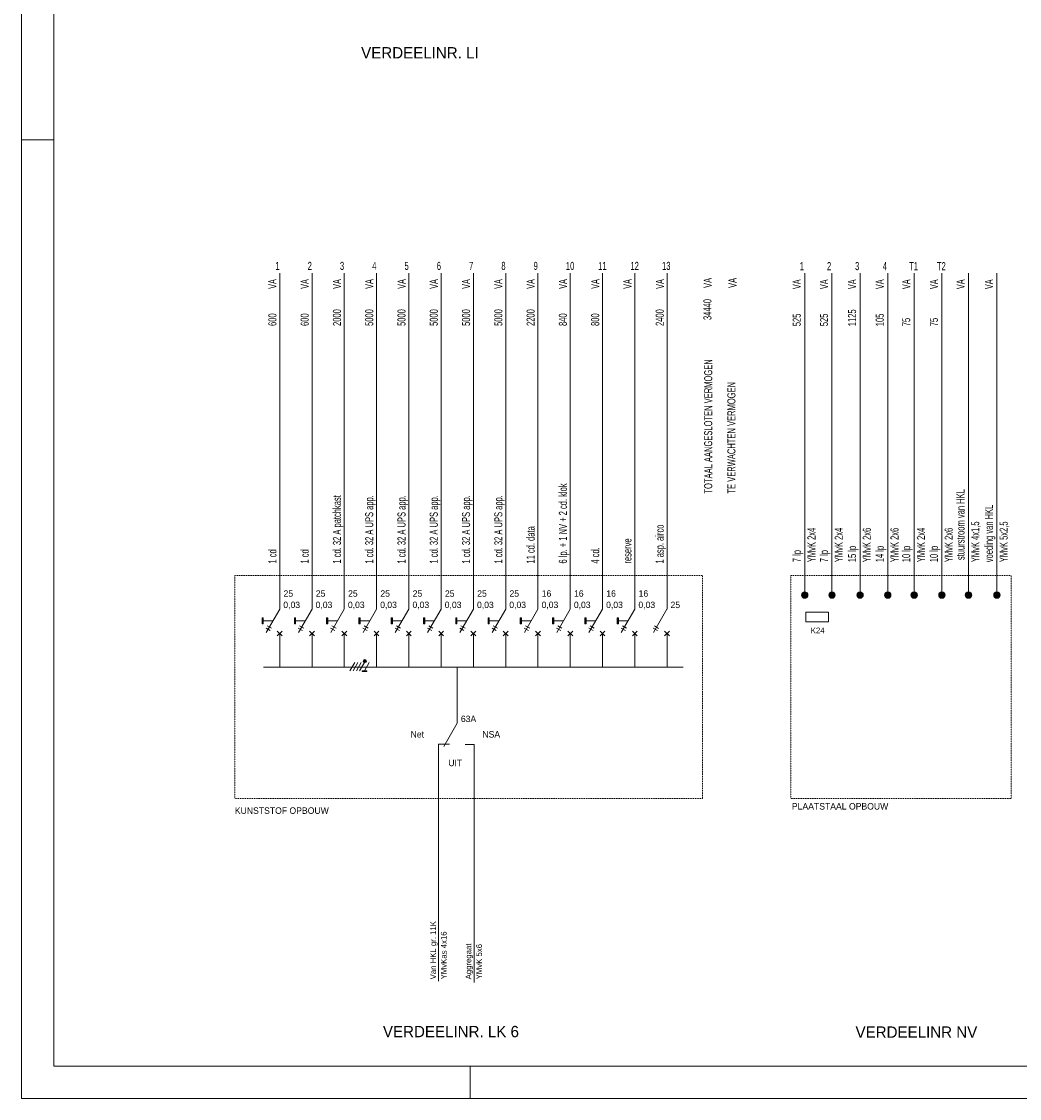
# Model space of a CAD drawing. Header units: millimetres. Extents: x -139194 to 127490, y -31463 to 78742.
# Tile 1 of 19: x -139194 to -108279, y -5358 to 28011. Entities that reach past the tile are written whole.
import ezdxf
from ezdxf.enums import TextEntityAlignment as Align

# ---------------------------------------------------------------- set-up
doc = ezdxf.new("R2010")
doc.units = ezdxf.units.MM
doc.linetypes.add('DGN2', pattern=[0.9512, 0.4756, -0.4756])
doc.layers.get('0').update_dxf_attribs({"linetype": 'CONTINUOUS'})
doc.layers.add('1', color=7, linetype='CONTINUOUS')
doc.layers.add('52', color=7, linetype='CONTINUOUS')
doc.styles.add('dgn001', font='dgn001.shx')
doc.styles.add('dgn003', font='dgn003.shx')

# ---------------------------------------------------------------- blocks, each defined once
blk = doc.blocks.new('EAE01')
at = {"layer": '52', "true_color": 0xffff21}
h = blk.add_hatch(color=2, dxfattribs=at)
edge = h.paths.add_edge_path()
edge.add_arc((0, 0), 0.1, 0, 360)
at = {"layer": '52', "color": 2, "linetype": 'Continuous', "lineweight": 0, "true_color": 0xffff21}
blk.add_circle((0, 0), 0.1, dxfattribs=at)
blk = doc.blocks.new('EAE02')
at = {"layer": '52', "true_color": 0xffff21}
h = blk.add_hatch(color=2, dxfattribs=at)
edge = h.paths.add_edge_path()
edge.add_arc((0, 0), 0.1, 0, 360)
at = {"layer": '52', "color": 2, "linetype": 'Continuous', "lineweight": 0, "true_color": 0xffff21}
blk.add_circle((0, 0), 0.1, dxfattribs=at)
blk = doc.blocks.new('EAE03')
at = {"layer": '52', "true_color": 0xffff21}
h = blk.add_hatch(color=2, dxfattribs=at)
edge = h.paths.add_edge_path()
edge.add_arc((0, 0), 0.1, 0, 360)
at = {"layer": '52', "color": 2, "linetype": 'Continuous', "lineweight": 0, "true_color": 0xffff21}
blk.add_circle((0, 0), 0.1, dxfattribs=at)
blk = doc.blocks.new('EAE04')
at = {"layer": '52', "true_color": 0xffff21}
h = blk.add_hatch(color=2, dxfattribs=at)
edge = h.paths.add_edge_path()
edge.add_arc((0, 0), 0.1, 0, 360)
at = {"layer": '52', "color": 2, "linetype": 'Continuous', "lineweight": 0, "true_color": 0xffff21}
blk.add_circle((0, 0), 0.1, dxfattribs=at)
blk = doc.blocks.new('EAE05')
at = {"layer": '52', "true_color": 0xffff21}
h = blk.add_hatch(color=2, dxfattribs=at)
edge = h.paths.add_edge_path()
edge.add_arc((0, 0), 0.1, 0, 360)
at = {"layer": '52', "color": 2, "linetype": 'Continuous', "lineweight": 0, "true_color": 0xffff21}
blk.add_circle((0, 0), 0.1, dxfattribs=at)
blk = doc.blocks.new('EAE06')
at = {"layer": '52', "true_color": 0xffff21}
h = blk.add_hatch(color=2, dxfattribs=at)
edge = h.paths.add_edge_path()
edge.add_arc((0, 0), 0.1, 0, 360)
at = {"layer": '52', "color": 2, "linetype": 'Continuous', "lineweight": 0, "true_color": 0xffff21}
blk.add_circle((0, 0), 0.1, dxfattribs=at)
blk = doc.blocks.new('EAE07')
at = {"layer": '52', "true_color": 0xffff21}
h = blk.add_hatch(color=2, dxfattribs=at)
edge = h.paths.add_edge_path()
edge.add_arc((0, 0), 0.1, 0, 360)
at = {"layer": '52', "color": 2, "linetype": 'Continuous', "lineweight": 0, "true_color": 0xffff21}
blk.add_circle((0, 0), 0.1, dxfattribs=at)
blk = doc.blocks.new('EAE08')
at = {"layer": '52', "true_color": 0xffff21}
h = blk.add_hatch(color=2, dxfattribs=at)
edge = h.paths.add_edge_path()
edge.add_arc((0, 0), 0.1, 0, 360)
at = {"layer": '52', "color": 2, "linetype": 'Continuous', "lineweight": 0, "true_color": 0xffff21}
blk.add_circle((0, 0), 0.1, dxfattribs=at)
blk = doc.blocks.new('EAD018')
at = {"layer": '52', "color": 2, "linetype": 'Continuous', "lineweight": 0, "true_color": 0xffff15}
for p, q in [((-0.35, 0.3), (0.35, 0.3)), ((-0.35, 0), (-0.35, 0.3)), ((0.35, 0), (-0.35, 0)), ((0.35, 0.3), (0.35, 0))]:
    blk.add_line(p, q, dxfattribs=at)
blk = doc.blocks.new('A0')
at = {"layer": '1', "color": 7, "linetype": 'Continuous', "lineweight": 0}
for p, q in [((0, 84.1), (0, 0)), ((0, 0), (9.172, 0)), ((9.172, 0), (118.9, 0))]:
    blk.add_line(p, q, dxfattribs=at)
at = {"layer": '1', "color": 1, "linetype": 'Continuous', "lineweight": 0}
for p, q in [((0, 29.7), (1, 29.7)), ((13.9, 0), (13.9, 1))]:
    blk.add_line(p, q, dxfattribs=at)
at = {"layer": '1', "color": 3, "linetype": 'Continuous', "lineweight": 0, "flags": 128}
for points in [[(9.172, 83.1), (1, 83.1), (1, 1)], [(9.172, 1), (117.9, 1), (117.9, 83.1), (9.172, 83.1)], [(1, 1), (9.172, 1)]]:
    blk.add_lwpolyline(points, dxfattribs=at)
blk = doc.blocks.new('EQ5')
at = {"layer": '52'}
blk.add_hatch(color=2, dxfattribs=at).paths.add_polyline_path([(-0.047, 1.342), (-0.01, 1.342), (-0.01, 1.53), (-0.047, 1.53)])
at = {"layer": '52', "color": 2, "linetype": 'Continuous', "lineweight": 0}
for p, q in [((0.5, 1.799), (0.5, 12.212)), ((0.5, 1.047), (0.5, 0))]:
    blk.add_line(p, q, dxfattribs=at)
at = {"layer": '52', "color": 2, "linetype": 'Continuous', "lineweight": 0, "true_color": 0xffff15}
blk.add_line((0.08, 1.073), (0.5, 1.799), dxfattribs=at)
at = {"layer": '52', "color": 7, "linetype": 'Continuous', "lineweight": 0}
for p, q in [((0.29, 1.436), (-0.01, 1.436)), ((0.207, 1.14), (0.076, 1.216)), ((0.114, 1.281), (0.244, 1.206)), ((0.575, 0.972), (0.425, 1.122)), ((0.575, 1.122), (0.425, 0.972))]:
    blk.add_line(p, q, dxfattribs=at)
at = {"layer": '52', "color": 2, "linetype": 'Continuous', "lineweight": 0, "flags": 128}
blk.add_lwpolyline([(-0.047, 1.342), (-0.01, 1.342), (-0.01, 1.53), (-0.047, 1.53), (-0.047, 1.342)], dxfattribs=at)
at = {"layer": '52', "color": 30, "linetype": 'Continuous', "lineweight": 0, "true_color": 0xff6f00, "flags": 128}
blk.add_lwpolyline([(1, 0), (0, 0)], dxfattribs=at)
at = {"layer": '52', "color": 7, "linetype": 'Continuous', "lineweight": 0, "style": 'dgn001', "width": 0.699995}
blk.add_text('1 ', height=0.249996, dxfattribs=at).set_placement((0.366, 12.436998), align=Align.MIDDLE_LEFT)
at = {"layer": '52', "color": 7, "linetype": 'Continuous', "lineweight": 0, "style": 'dgn001', "width": 0.62401}
blk.add_text('VA', height=0.249996, rotation=90, dxfattribs=at).set_placement((0.274002, 11.876), align=Align.MIDDLE_CENTER)
at = {"layer": '52', "color": 7, "linetype": 'Continuous', "lineweight": 0, "style": 'dgn001'}
for s, height, width, p in [('600 ', 0.249996, 0.699995, (0.272002, 10.575)), ('1 cd                                         ', 0.250002, 0.700002, (0.271999, 3.212))]:
    blk.add_text(s, height=height, rotation=90, dxfattribs=dict(at, width=width)).set_placement(p, align=Align.MIDDLE_LEFT)
at = {"layer": '52', "color": 254, "linetype": 'Continuous', "lineweight": 0, "style": 'dgn001'}
for s, p in [('25', (0.618, 2.185)), ('0,03', (0.612, 1.834))]:
    blk.add_text(s, height=0.199002, dxfattribs=at).set_placement(p)
blk = doc.blocks.new('EQ51')
at = {"layer": '52'}
blk.add_hatch(color=2, dxfattribs=at).paths.add_polyline_path([(-0.047, 1.342), (-0.01, 1.342), (-0.01, 1.53), (-0.047, 1.53)])
at = {"layer": '52', "color": 2, "linetype": 'Continuous', "lineweight": 0}
for p, q in [((0.5, 1.799), (0.5, 12.212)), ((0.5, 1.047), (0.5, 0))]:
    blk.add_line(p, q, dxfattribs=at)
at = {"layer": '52', "color": 2, "linetype": 'Continuous', "lineweight": 0, "true_color": 0xffff15}
blk.add_line((0.08, 1.073), (0.5, 1.799), dxfattribs=at)
at = {"layer": '52', "color": 7, "linetype": 'Continuous', "lineweight": 0}
for p, q in [((0.29, 1.436), (-0.01, 1.436)), ((0.207, 1.14), (0.076, 1.216)), ((0.114, 1.281), (0.244, 1.206)), ((0.575, 0.972), (0.425, 1.122)), ((0.575, 1.122), (0.425, 0.972))]:
    blk.add_line(p, q, dxfattribs=at)
at = {"layer": '52', "color": 2, "linetype": 'Continuous', "lineweight": 0, "flags": 128}
blk.add_lwpolyline([(-0.047, 1.342), (-0.01, 1.342), (-0.01, 1.53), (-0.047, 1.53), (-0.047, 1.342)], dxfattribs=at)
at = {"layer": '52', "color": 30, "linetype": 'Continuous', "lineweight": 0, "true_color": 0xff6f00, "flags": 128}
blk.add_lwpolyline([(1, 0), (0, 0)], dxfattribs=at)
at = {"layer": '52', "color": 7, "linetype": 'Continuous', "lineweight": 0, "style": 'dgn001', "width": 0.699995}
blk.add_text('2 ', height=0.249996, dxfattribs=at).set_placement((0.366, 12.436998), align=Align.MIDDLE_LEFT)
at = {"layer": '52', "color": 7, "linetype": 'Continuous', "lineweight": 0, "style": 'dgn001', "width": 0.62401}
blk.add_text('VA', height=0.249996, rotation=90, dxfattribs=at).set_placement((0.274002, 11.876), align=Align.MIDDLE_CENTER)
at = {"layer": '52', "color": 7, "linetype": 'Continuous', "lineweight": 0, "style": 'dgn001'}
for s, height, width, p in [('600 ', 0.249996, 0.699995, (0.272002, 10.575)), ('1 cd                                         ', 0.250002, 0.700002, (0.271999, 3.212))]:
    blk.add_text(s, height=height, rotation=90, dxfattribs=dict(at, width=width)).set_placement(p, align=Align.MIDDLE_LEFT)
at = {"layer": '52', "color": 254, "linetype": 'Continuous', "lineweight": 0, "style": 'dgn001'}
for s, p in [('25', (0.618, 2.185)), ('0,03', (0.612, 1.834))]:
    blk.add_text(s, height=0.199002, dxfattribs=at).set_placement(p)
blk = doc.blocks.new('EQ52')
at = {"layer": '52'}
blk.add_hatch(color=2, dxfattribs=at).paths.add_polyline_path([(-0.047, 1.342), (-0.01, 1.342), (-0.01, 1.53), (-0.047, 1.53)])
at = {"layer": '52', "color": 2, "linetype": 'Continuous', "lineweight": 0}
for p, q in [((0.5, 1.799), (0.5, 12.212)), ((0.5, 1.047), (0.5, 0))]:
    blk.add_line(p, q, dxfattribs=at)
at = {"layer": '52', "color": 2, "linetype": 'Continuous', "lineweight": 0, "true_color": 0xffff15}
blk.add_line((0.08, 1.073), (0.5, 1.799), dxfattribs=at)
at = {"layer": '52', "color": 7, "linetype": 'Continuous', "lineweight": 0}
for p, q in [((0.29, 1.436), (-0.01, 1.436)), ((0.207, 1.14), (0.076, 1.216)), ((0.114, 1.281), (0.244, 1.206)), ((0.575, 0.972), (0.425, 1.122)), ((0.575, 1.122), (0.425, 0.972))]:
    blk.add_line(p, q, dxfattribs=at)
at = {"layer": '52', "color": 2, "linetype": 'Continuous', "lineweight": 0, "flags": 128}
blk.add_lwpolyline([(-0.047, 1.342), (-0.01, 1.342), (-0.01, 1.53), (-0.047, 1.53), (-0.047, 1.342)], dxfattribs=at)
at = {"layer": '52', "color": 30, "linetype": 'Continuous', "lineweight": 0, "true_color": 0xff6f00, "flags": 128}
blk.add_lwpolyline([(1, 0), (0, 0)], dxfattribs=at)
at = {"layer": '52', "color": 7, "linetype": 'Continuous', "lineweight": 0, "style": 'dgn001', "width": 0.699995}
blk.add_text('3 ', height=0.249996, dxfattribs=at).set_placement((0.366, 12.436998), align=Align.MIDDLE_LEFT)
at = {"layer": '52', "color": 7, "linetype": 'Continuous', "lineweight": 0, "style": 'dgn001', "width": 0.62401}
blk.add_text('VA', height=0.249996, rotation=90, dxfattribs=at).set_placement((0.274002, 11.876), align=Align.MIDDLE_CENTER)
at = {"layer": '52', "color": 7, "linetype": 'Continuous', "lineweight": 0, "style": 'dgn001'}
for s, height, width, p in [('2000', 0.249996, 0.699995, (0.272002, 10.575)), ('1 cd. 32 A patchkast                         ', 0.250002, 0.700002, (0.271999, 3.212))]:
    blk.add_text(s, height=height, rotation=90, dxfattribs=dict(at, width=width)).set_placement(p, align=Align.MIDDLE_LEFT)
at = {"layer": '52', "color": 254, "linetype": 'Continuous', "lineweight": 0, "style": 'dgn001'}
for s, p in [('25', (0.618, 2.185)), ('0,03', (0.612, 1.834))]:
    blk.add_text(s, height=0.199002, dxfattribs=at).set_placement(p)
blk = doc.blocks.new('EQ53')
at = {"layer": '52'}
blk.add_hatch(color=2, dxfattribs=at).paths.add_polyline_path([(-0.047, 1.342), (-0.01, 1.342), (-0.01, 1.53), (-0.047, 1.53)])
at = {"layer": '52', "color": 2, "linetype": 'Continuous', "lineweight": 0}
for p, q in [((0.5, 1.799), (0.5, 12.212)), ((0.5, 1.047), (0.5, 0))]:
    blk.add_line(p, q, dxfattribs=at)
at = {"layer": '52', "color": 2, "linetype": 'Continuous', "lineweight": 0, "true_color": 0xffff15}
blk.add_line((0.08, 1.073), (0.5, 1.799), dxfattribs=at)
at = {"layer": '52', "color": 7, "linetype": 'Continuous', "lineweight": 0}
for p, q in [((0.29, 1.436), (-0.01, 1.436)), ((0.207, 1.14), (0.076, 1.216)), ((0.114, 1.281), (0.244, 1.206)), ((0.575, 0.972), (0.425, 1.122)), ((0.575, 1.122), (0.425, 0.972))]:
    blk.add_line(p, q, dxfattribs=at)
at = {"layer": '52', "color": 2, "linetype": 'Continuous', "lineweight": 0, "flags": 128}
blk.add_lwpolyline([(-0.047, 1.342), (-0.01, 1.342), (-0.01, 1.53), (-0.047, 1.53), (-0.047, 1.342)], dxfattribs=at)
at = {"layer": '52', "color": 30, "linetype": 'Continuous', "lineweight": 0, "true_color": 0xff6f00, "flags": 128}
blk.add_lwpolyline([(1, 0), (0, 0)], dxfattribs=at)
at = {"layer": '52', "color": 7, "linetype": 'Continuous', "lineweight": 0, "style": 'dgn001', "width": 0.699995}
blk.add_text('4 ', height=0.249996, dxfattribs=at).set_placement((0.366, 12.436998), align=Align.MIDDLE_LEFT)
at = {"layer": '52', "color": 7, "linetype": 'Continuous', "lineweight": 0, "style": 'dgn001', "width": 0.62401}
blk.add_text('VA', height=0.249996, rotation=90, dxfattribs=at).set_placement((0.274002, 11.876), align=Align.MIDDLE_CENTER)
at = {"layer": '52', "color": 7, "linetype": 'Continuous', "lineweight": 0, "style": 'dgn001'}
for s, height, width, p in [('5000', 0.249996, 0.699995, (0.272002, 10.575)), ('1 cd. 32 A UPS app.                          ', 0.250002, 0.700002, (0.271999, 3.212))]:
    blk.add_text(s, height=height, rotation=90, dxfattribs=dict(at, width=width)).set_placement(p, align=Align.MIDDLE_LEFT)
at = {"layer": '52', "color": 254, "linetype": 'Continuous', "lineweight": 0, "style": 'dgn001'}
for s, p in [('25', (0.618, 2.185)), ('0,03', (0.612, 1.834))]:
    blk.add_text(s, height=0.199002, dxfattribs=at).set_placement(p)
blk = doc.blocks.new('EQ54')
at = {"layer": '52'}
blk.add_hatch(color=2, dxfattribs=at).paths.add_polyline_path([(-0.047, 1.342), (-0.01, 1.342), (-0.01, 1.53), (-0.047, 1.53)])
at = {"layer": '52', "color": 2, "linetype": 'Continuous', "lineweight": 0}
for p, q in [((0.5, 1.799), (0.5, 12.212)), ((0.5, 1.047), (0.5, 0))]:
    blk.add_line(p, q, dxfattribs=at)
at = {"layer": '52', "color": 2, "linetype": 'Continuous', "lineweight": 0, "true_color": 0xffff15}
blk.add_line((0.08, 1.073), (0.5, 1.799), dxfattribs=at)
at = {"layer": '52', "color": 7, "linetype": 'Continuous', "lineweight": 0}
for p, q in [((0.29, 1.436), (-0.01, 1.436)), ((0.207, 1.14), (0.076, 1.216)), ((0.114, 1.281), (0.244, 1.206)), ((0.575, 0.972), (0.425, 1.122)), ((0.575, 1.122), (0.425, 0.972))]:
    blk.add_line(p, q, dxfattribs=at)
at = {"layer": '52', "color": 2, "linetype": 'Continuous', "lineweight": 0, "flags": 128}
blk.add_lwpolyline([(-0.047, 1.342), (-0.01, 1.342), (-0.01, 1.53), (-0.047, 1.53), (-0.047, 1.342)], dxfattribs=at)
at = {"layer": '52', "color": 30, "linetype": 'Continuous', "lineweight": 0, "true_color": 0xff6f00, "flags": 128}
blk.add_lwpolyline([(1, 0), (0, 0)], dxfattribs=at)
at = {"layer": '52', "color": 7, "linetype": 'Continuous', "lineweight": 0, "style": 'dgn001', "width": 0.699995}
blk.add_text('5 ', height=0.249996, dxfattribs=at).set_placement((0.366, 12.436998), align=Align.MIDDLE_LEFT)
at = {"layer": '52', "color": 7, "linetype": 'Continuous', "lineweight": 0, "style": 'dgn001', "width": 0.62401}
blk.add_text('VA', height=0.249996, rotation=90, dxfattribs=at).set_placement((0.274002, 11.876), align=Align.MIDDLE_CENTER)
at = {"layer": '52', "color": 7, "linetype": 'Continuous', "lineweight": 0, "style": 'dgn001'}
for s, height, width, p in [('5000', 0.249996, 0.699995, (0.272002, 10.575)), ('1 cd. 32 A UPS app.                          ', 0.250002, 0.700002, (0.271999, 3.212))]:
    blk.add_text(s, height=height, rotation=90, dxfattribs=dict(at, width=width)).set_placement(p, align=Align.MIDDLE_LEFT)
at = {"layer": '52', "color": 254, "linetype": 'Continuous', "lineweight": 0, "style": 'dgn001'}
for s, p in [('25', (0.618, 2.185)), ('0,03', (0.612, 1.834))]:
    blk.add_text(s, height=0.199002, dxfattribs=at).set_placement(p)
blk = doc.blocks.new('EQ55')
at = {"layer": '52'}
blk.add_hatch(color=2, dxfattribs=at).paths.add_polyline_path([(-0.047, 1.342), (-0.01, 1.342), (-0.01, 1.53), (-0.047, 1.53)])
at = {"layer": '52', "color": 2, "linetype": 'Continuous', "lineweight": 0}
for p, q in [((0.5, 1.799), (0.5, 12.212)), ((0.5, 1.047), (0.5, 0))]:
    blk.add_line(p, q, dxfattribs=at)
at = {"layer": '52', "color": 2, "linetype": 'Continuous', "lineweight": 0, "true_color": 0xffff15}
blk.add_line((0.08, 1.073), (0.5, 1.799), dxfattribs=at)
at = {"layer": '52', "color": 7, "linetype": 'Continuous', "lineweight": 0}
for p, q in [((0.29, 1.436), (-0.01, 1.436)), ((0.207, 1.14), (0.076, 1.216)), ((0.114, 1.281), (0.244, 1.206)), ((0.575, 0.972), (0.425, 1.122)), ((0.575, 1.122), (0.425, 0.972))]:
    blk.add_line(p, q, dxfattribs=at)
at = {"layer": '52', "color": 2, "linetype": 'Continuous', "lineweight": 0, "flags": 128}
blk.add_lwpolyline([(-0.047, 1.342), (-0.01, 1.342), (-0.01, 1.53), (-0.047, 1.53), (-0.047, 1.342)], dxfattribs=at)
at = {"layer": '52', "color": 30, "linetype": 'Continuous', "lineweight": 0, "true_color": 0xff6f00, "flags": 128}
blk.add_lwpolyline([(1, 0), (0, 0)], dxfattribs=at)
at = {"layer": '52', "color": 7, "linetype": 'Continuous', "lineweight": 0, "style": 'dgn001', "width": 0.699995}
blk.add_text('6 ', height=0.249996, dxfattribs=at).set_placement((0.366, 12.436998), align=Align.MIDDLE_LEFT)
at = {"layer": '52', "color": 7, "linetype": 'Continuous', "lineweight": 0, "style": 'dgn001', "width": 0.62401}
blk.add_text('VA', height=0.249996, rotation=90, dxfattribs=at).set_placement((0.274002, 11.876), align=Align.MIDDLE_CENTER)
at = {"layer": '52', "color": 7, "linetype": 'Continuous', "lineweight": 0, "style": 'dgn001'}
for s, height, width, p in [('5000', 0.249996, 0.699995, (0.272002, 10.575)), ('1 cd. 32 A UPS app.                          ', 0.250002, 0.700002, (0.271999, 3.212))]:
    blk.add_text(s, height=height, rotation=90, dxfattribs=dict(at, width=width)).set_placement(p, align=Align.MIDDLE_LEFT)
at = {"layer": '52', "color": 254, "linetype": 'Continuous', "lineweight": 0, "style": 'dgn001'}
for s, p in [('25', (0.618, 2.185)), ('0,03', (0.612, 1.834))]:
    blk.add_text(s, height=0.199002, dxfattribs=at).set_placement(p)
blk = doc.blocks.new('EQ56')
at = {"layer": '52'}
blk.add_hatch(color=2, dxfattribs=at).paths.add_polyline_path([(-0.047, 1.342), (-0.01, 1.342), (-0.01, 1.53), (-0.047, 1.53)])
at = {"layer": '52', "color": 2, "linetype": 'Continuous', "lineweight": 0}
for p, q in [((0.5, 1.799), (0.5, 12.212)), ((0.5, 1.047), (0.5, 0))]:
    blk.add_line(p, q, dxfattribs=at)
at = {"layer": '52', "color": 2, "linetype": 'Continuous', "lineweight": 0, "true_color": 0xffff15}
blk.add_line((0.08, 1.073), (0.5, 1.799), dxfattribs=at)
at = {"layer": '52', "color": 7, "linetype": 'Continuous', "lineweight": 0}
for p, q in [((0.29, 1.436), (-0.01, 1.436)), ((0.207, 1.14), (0.076, 1.216)), ((0.114, 1.281), (0.244, 1.206)), ((0.575, 0.972), (0.425, 1.122)), ((0.575, 1.122), (0.425, 0.972))]:
    blk.add_line(p, q, dxfattribs=at)
at = {"layer": '52', "color": 2, "linetype": 'Continuous', "lineweight": 0, "flags": 128}
blk.add_lwpolyline([(-0.047, 1.342), (-0.01, 1.342), (-0.01, 1.53), (-0.047, 1.53), (-0.047, 1.342)], dxfattribs=at)
at = {"layer": '52', "color": 30, "linetype": 'Continuous', "lineweight": 0, "true_color": 0xff6f00, "flags": 128}
blk.add_lwpolyline([(1, 0), (0, 0)], dxfattribs=at)
at = {"layer": '52', "color": 7, "linetype": 'Continuous', "lineweight": 0, "style": 'dgn001', "width": 0.699995}
blk.add_text('7 ', height=0.249996, dxfattribs=at).set_placement((0.366, 12.436998), align=Align.MIDDLE_LEFT)
at = {"layer": '52', "color": 7, "linetype": 'Continuous', "lineweight": 0, "style": 'dgn001', "width": 0.62401}
blk.add_text('VA', height=0.249996, rotation=90, dxfattribs=at).set_placement((0.274002, 11.876), align=Align.MIDDLE_CENTER)
at = {"layer": '52', "color": 7, "linetype": 'Continuous', "lineweight": 0, "style": 'dgn001'}
for s, height, width, p in [('5000', 0.249996, 0.699995, (0.272002, 10.575)), ('1 cd. 32 A UPS app.                          ', 0.250002, 0.700002, (0.271999, 3.212))]:
    blk.add_text(s, height=height, rotation=90, dxfattribs=dict(at, width=width)).set_placement(p, align=Align.MIDDLE_LEFT)
at = {"layer": '52', "color": 254, "linetype": 'Continuous', "lineweight": 0, "style": 'dgn001'}
for s, p in [('25', (0.618, 2.185)), ('0,03', (0.612, 1.834))]:
    blk.add_text(s, height=0.199002, dxfattribs=at).set_placement(p)
blk = doc.blocks.new('EQ57')
at = {"layer": '52'}
blk.add_hatch(color=2, dxfattribs=at).paths.add_polyline_path([(-0.047, 1.342), (-0.01, 1.342), (-0.01, 1.53), (-0.047, 1.53)])
at = {"layer": '52', "color": 2, "linetype": 'Continuous', "lineweight": 0}
for p, q in [((0.5, 1.799), (0.5, 12.212)), ((0.5, 1.047), (0.5, 0))]:
    blk.add_line(p, q, dxfattribs=at)
at = {"layer": '52', "color": 2, "linetype": 'Continuous', "lineweight": 0, "true_color": 0xffff15}
blk.add_line((0.08, 1.073), (0.5, 1.799), dxfattribs=at)
at = {"layer": '52', "color": 7, "linetype": 'Continuous', "lineweight": 0}
for p, q in [((0.29, 1.436), (-0.01, 1.436)), ((0.207, 1.14), (0.076, 1.216)), ((0.114, 1.281), (0.244, 1.206)), ((0.575, 0.972), (0.425, 1.122)), ((0.575, 1.122), (0.425, 0.972))]:
    blk.add_line(p, q, dxfattribs=at)
at = {"layer": '52', "color": 2, "linetype": 'Continuous', "lineweight": 0, "flags": 128}
blk.add_lwpolyline([(-0.047, 1.342), (-0.01, 1.342), (-0.01, 1.53), (-0.047, 1.53), (-0.047, 1.342)], dxfattribs=at)
at = {"layer": '52', "color": 30, "linetype": 'Continuous', "lineweight": 0, "true_color": 0xff6f00, "flags": 128}
blk.add_lwpolyline([(1, 0), (0, 0)], dxfattribs=at)
at = {"layer": '52', "color": 7, "linetype": 'Continuous', "lineweight": 0, "style": 'dgn001', "width": 0.699995}
blk.add_text('8 ', height=0.249996, dxfattribs=at).set_placement((0.366, 12.436998), align=Align.MIDDLE_LEFT)
at = {"layer": '52', "color": 7, "linetype": 'Continuous', "lineweight": 0, "style": 'dgn001', "width": 0.62401}
blk.add_text('VA', height=0.249996, rotation=90, dxfattribs=at).set_placement((0.274002, 11.876), align=Align.MIDDLE_CENTER)
at = {"layer": '52', "color": 7, "linetype": 'Continuous', "lineweight": 0, "style": 'dgn001'}
for s, height, width, p in [('5000', 0.249996, 0.699995, (0.272002, 10.575)), ('1 cd. 32 A UPS app.                          ', 0.250002, 0.700002, (0.271999, 3.212))]:
    blk.add_text(s, height=height, rotation=90, dxfattribs=dict(at, width=width)).set_placement(p, align=Align.MIDDLE_LEFT)
at = {"layer": '52', "color": 254, "linetype": 'Continuous', "lineweight": 0, "style": 'dgn001'}
for s, p in [('25', (0.618, 2.185)), ('0,03', (0.612, 1.834))]:
    blk.add_text(s, height=0.199002, dxfattribs=at).set_placement(p)
blk = doc.blocks.new('EQ58')
at = {"layer": '52'}
blk.add_hatch(color=2, dxfattribs=at).paths.add_polyline_path([(-0.047, 1.342), (-0.01, 1.342), (-0.01, 1.53), (-0.047, 1.53)])
at = {"layer": '52', "color": 2, "linetype": 'Continuous', "lineweight": 0}
for p, q in [((0.5, 1.799), (0.5, 12.212)), ((0.5, 1.047), (0.5, 0))]:
    blk.add_line(p, q, dxfattribs=at)
at = {"layer": '52', "color": 2, "linetype": 'Continuous', "lineweight": 0, "true_color": 0xffff15}
blk.add_line((0.08, 1.073), (0.5, 1.799), dxfattribs=at)
at = {"layer": '52', "color": 7, "linetype": 'Continuous', "lineweight": 0}
for p, q in [((0.29, 1.436), (-0.01, 1.436)), ((0.207, 1.14), (0.076, 1.216)), ((0.114, 1.281), (0.244, 1.206)), ((0.575, 0.972), (0.425, 1.122)), ((0.575, 1.122), (0.425, 0.972))]:
    blk.add_line(p, q, dxfattribs=at)
at = {"layer": '52', "color": 2, "linetype": 'Continuous', "lineweight": 0, "flags": 128}
blk.add_lwpolyline([(-0.047, 1.342), (-0.01, 1.342), (-0.01, 1.53), (-0.047, 1.53), (-0.047, 1.342)], dxfattribs=at)
at = {"layer": '52', "color": 30, "linetype": 'Continuous', "lineweight": 0, "true_color": 0xff6f00, "flags": 128}
blk.add_lwpolyline([(1, 0), (0, 0)], dxfattribs=at)
at = {"layer": '52', "color": 7, "linetype": 'Continuous', "lineweight": 0, "style": 'dgn001', "width": 0.699995}
blk.add_text('9 ', height=0.249996, dxfattribs=at).set_placement((0.366, 12.436998), align=Align.MIDDLE_LEFT)
at = {"layer": '52', "color": 7, "linetype": 'Continuous', "lineweight": 0, "style": 'dgn001', "width": 0.62401}
blk.add_text('VA', height=0.249996, rotation=90, dxfattribs=at).set_placement((0.274002, 11.876), align=Align.MIDDLE_CENTER)
at = {"layer": '52', "color": 7, "linetype": 'Continuous', "lineweight": 0, "style": 'dgn001'}
for s, height, width, p in [('2200', 0.249996, 0.699995, (0.272002, 10.575)), ('11 cd. data                                  ', 0.250002, 0.700002, (0.271999, 3.212))]:
    blk.add_text(s, height=height, rotation=90, dxfattribs=dict(at, width=width)).set_placement(p, align=Align.MIDDLE_LEFT)
at = {"layer": '52', "color": 254, "linetype": 'Continuous', "lineweight": 0, "style": 'dgn001'}
for s, p in [('16', (0.618, 2.185)), ('0,03', (0.612, 1.834))]:
    blk.add_text(s, height=0.199002, dxfattribs=at).set_placement(p)
blk = doc.blocks.new('EQ59')
at = {"layer": '52'}
blk.add_hatch(color=2, dxfattribs=at).paths.add_polyline_path([(-0.047, 1.342), (-0.01, 1.342), (-0.01, 1.53), (-0.047, 1.53)])
at = {"layer": '52', "color": 2, "linetype": 'Continuous', "lineweight": 0}
for p, q in [((0.5, 1.799), (0.5, 12.212)), ((0.5, 1.047), (0.5, 0))]:
    blk.add_line(p, q, dxfattribs=at)
at = {"layer": '52', "color": 2, "linetype": 'Continuous', "lineweight": 0, "true_color": 0xffff15}
blk.add_line((0.08, 1.073), (0.5, 1.799), dxfattribs=at)
at = {"layer": '52', "color": 7, "linetype": 'Continuous', "lineweight": 0}
for p, q in [((0.29, 1.436), (-0.01, 1.436)), ((0.207, 1.14), (0.076, 1.216)), ((0.114, 1.281), (0.244, 1.206)), ((0.575, 0.972), (0.425, 1.122)), ((0.575, 1.122), (0.425, 0.972))]:
    blk.add_line(p, q, dxfattribs=at)
at = {"layer": '52', "color": 2, "linetype": 'Continuous', "lineweight": 0, "flags": 128}
blk.add_lwpolyline([(-0.047, 1.342), (-0.01, 1.342), (-0.01, 1.53), (-0.047, 1.53), (-0.047, 1.342)], dxfattribs=at)
at = {"layer": '52', "color": 30, "linetype": 'Continuous', "lineweight": 0, "true_color": 0xff6f00, "flags": 128}
blk.add_lwpolyline([(1, 0), (0, 0)], dxfattribs=at)
at = {"layer": '52', "color": 7, "linetype": 'Continuous', "lineweight": 0, "style": 'dgn001', "width": 0.699995}
blk.add_text('10', height=0.249996, dxfattribs=at).set_placement((0.366, 12.436998), align=Align.MIDDLE_LEFT)
at = {"layer": '52', "color": 7, "linetype": 'Continuous', "lineweight": 0, "style": 'dgn001', "width": 0.62401}
blk.add_text('VA', height=0.249996, rotation=90, dxfattribs=at).set_placement((0.274002, 11.876), align=Align.MIDDLE_CENTER)
at = {"layer": '52', "color": 7, "linetype": 'Continuous', "lineweight": 0, "style": 'dgn001'}
for s, height, width, p in [('840 ', 0.249996, 0.699995, (0.272002, 10.575)), ('6 lp. + 1 NV + 2 cd. klok                    ', 0.250002, 0.700002, (0.271999, 3.212))]:
    blk.add_text(s, height=height, rotation=90, dxfattribs=dict(at, width=width)).set_placement(p, align=Align.MIDDLE_LEFT)
at = {"layer": '52', "color": 254, "linetype": 'Continuous', "lineweight": 0, "style": 'dgn001'}
for s, p in [('16', (0.618, 2.185)), ('0,03', (0.612, 1.834))]:
    blk.add_text(s, height=0.199002, dxfattribs=at).set_placement(p)
blk = doc.blocks.new('EQ510')
at = {"layer": '52'}
blk.add_hatch(color=2, dxfattribs=at).paths.add_polyline_path([(-0.047, 1.342), (-0.01, 1.342), (-0.01, 1.53), (-0.047, 1.53)])
at = {"layer": '52', "color": 2, "linetype": 'Continuous', "lineweight": 0}
for p, q in [((0.5, 1.799), (0.5, 12.212)), ((0.5, 1.047), (0.5, 0))]:
    blk.add_line(p, q, dxfattribs=at)
at = {"layer": '52', "color": 2, "linetype": 'Continuous', "lineweight": 0, "true_color": 0xffff15}
blk.add_line((0.08, 1.073), (0.5, 1.799), dxfattribs=at)
at = {"layer": '52', "color": 7, "linetype": 'Continuous', "lineweight": 0}
for p, q in [((0.29, 1.436), (-0.01, 1.436)), ((0.207, 1.14), (0.076, 1.216)), ((0.114, 1.281), (0.244, 1.206)), ((0.575, 0.972), (0.425, 1.122)), ((0.575, 1.122), (0.425, 0.972))]:
    blk.add_line(p, q, dxfattribs=at)
at = {"layer": '52', "color": 2, "linetype": 'Continuous', "lineweight": 0, "flags": 128}
blk.add_lwpolyline([(-0.047, 1.342), (-0.01, 1.342), (-0.01, 1.53), (-0.047, 1.53), (-0.047, 1.342)], dxfattribs=at)
at = {"layer": '52', "color": 30, "linetype": 'Continuous', "lineweight": 0, "true_color": 0xff6f00, "flags": 128}
blk.add_lwpolyline([(1, 0), (0, 0)], dxfattribs=at)
at = {"layer": '52', "color": 7, "linetype": 'Continuous', "lineweight": 0, "style": 'dgn001', "width": 0.699995}
blk.add_text('11', height=0.249996, dxfattribs=at).set_placement((0.366, 12.436998), align=Align.MIDDLE_LEFT)
at = {"layer": '52', "color": 7, "linetype": 'Continuous', "lineweight": 0, "style": 'dgn001', "width": 0.62401}
blk.add_text('VA', height=0.249996, rotation=90, dxfattribs=at).set_placement((0.274002, 11.876), align=Align.MIDDLE_CENTER)
at = {"layer": '52', "color": 7, "linetype": 'Continuous', "lineweight": 0, "style": 'dgn001'}
for s, height, width, p in [('800 ', 0.249996, 0.699995, (0.272002, 10.575)), ('4 cd.                                        ', 0.250002, 0.700002, (0.271999, 3.212))]:
    blk.add_text(s, height=height, rotation=90, dxfattribs=dict(at, width=width)).set_placement(p, align=Align.MIDDLE_LEFT)
at = {"layer": '52', "color": 254, "linetype": 'Continuous', "lineweight": 0, "style": 'dgn001'}
for s, p in [('16', (0.618, 2.185)), ('0,03', (0.612, 1.834))]:
    blk.add_text(s, height=0.199002, dxfattribs=at).set_placement(p)
blk = doc.blocks.new('EQ511')
at = {"layer": '52'}
blk.add_hatch(color=2, dxfattribs=at).paths.add_polyline_path([(-0.047, 1.342), (-0.01, 1.342), (-0.01, 1.53), (-0.047, 1.53)])
at = {"layer": '52', "color": 2, "linetype": 'Continuous', "lineweight": 0}
for p, q in [((0.5, 1.799), (0.5, 12.212)), ((0.5, 1.047), (0.5, 0))]:
    blk.add_line(p, q, dxfattribs=at)
at = {"layer": '52', "color": 2, "linetype": 'Continuous', "lineweight": 0, "true_color": 0xffff15}
blk.add_line((0.08, 1.073), (0.5, 1.799), dxfattribs=at)
at = {"layer": '52', "color": 7, "linetype": 'Continuous', "lineweight": 0}
for p, q in [((0.29, 1.436), (-0.01, 1.436)), ((0.207, 1.14), (0.076, 1.216)), ((0.114, 1.281), (0.244, 1.206)), ((0.575, 0.972), (0.425, 1.122)), ((0.575, 1.122), (0.425, 0.972))]:
    blk.add_line(p, q, dxfattribs=at)
at = {"layer": '52', "color": 2, "linetype": 'Continuous', "lineweight": 0, "flags": 128}
blk.add_lwpolyline([(-0.047, 1.342), (-0.01, 1.342), (-0.01, 1.53), (-0.047, 1.53), (-0.047, 1.342)], dxfattribs=at)
at = {"layer": '52', "color": 30, "linetype": 'Continuous', "lineweight": 0, "true_color": 0xff6f00, "flags": 128}
blk.add_lwpolyline([(1, 0), (0, 0)], dxfattribs=at)
at = {"layer": '52', "color": 7, "linetype": 'Continuous', "lineweight": 0, "style": 'dgn001', "width": 0.699995}
blk.add_text('12', height=0.249996, dxfattribs=at).set_placement((0.366, 12.436998), align=Align.MIDDLE_LEFT)
at = {"layer": '52', "color": 7, "linetype": 'Continuous', "lineweight": 0, "style": 'dgn001', "width": 0.62401}
blk.add_text('VA', height=0.249996, rotation=90, dxfattribs=at).set_placement((0.274002, 11.876), align=Align.MIDDLE_CENTER)
at = {"layer": '52', "color": 7, "linetype": 'Continuous', "lineweight": 0, "style": 'dgn001', "width": 0.700002}
blk.add_text('reserve                                      ', height=0.250002, rotation=90, dxfattribs=at).set_placement((0.271999, 3.212), align=Align.MIDDLE_LEFT)
at = {"layer": '52', "color": 254, "linetype": 'Continuous', "lineweight": 0, "style": 'dgn001'}
for s, p in [('16', (0.618, 2.185)), ('0,03', (0.612, 1.834))]:
    blk.add_text(s, height=0.199002, dxfattribs=at).set_placement(p)
blk = doc.blocks.new('EO7')
at = {"layer": '52', "color": 2, "linetype": 'Continuous', "lineweight": 0, "true_color": 0xffff15}
blk.add_line((-0.413, 0.033), (0.007, 0.759), dxfattribs=at)
at = {"layer": '52', "color": 7, "linetype": 'Continuous', "lineweight": 0}
for p, q in [((-0.286, 0.1), (-0.417, 0.176)), ((-0.379, 0.241), (-0.249, 0.166)), ((0.082, -0.068), (-0.068, 0.082)), ((0.082, 0.082), (-0.068, -0.068))]:
    blk.add_line(p, q, dxfattribs=at)
at = {"layer": '52', "color": 254, "linetype": 'Continuous', "lineweight": 0, "style": 'dgn001'}
blk.add_text('25 ', height=0.199, dxfattribs=at).set_placement((0.119, 0.794))
blk = doc.blocks.new('EQ6')
at = {"layer": '52', "color": 2, "linetype": 'Continuous', "lineweight": 0}
for p, q in [((0.5, 1.799), (0.5, 12.212)), ((0.5, 1.047), (0.5, 0))]:
    blk.add_line(p, q, dxfattribs=at)
at = {"layer": '52', "color": 30, "linetype": 'Continuous', "lineweight": 0, "true_color": 0xff6f00, "flags": 128}
blk.add_lwpolyline([(1, 0), (0, 0)], dxfattribs=at)
at = {"color": 1, "linetype": 'Continuous', "lineweight": 0}
blk.add_blockref('EO7', (0.488, 1.039), dxfattribs=at)
at = {"layer": '52', "color": 7, "linetype": 'Continuous', "lineweight": 0, "style": 'dgn001', "width": 0.699995}
blk.add_text('13', height=0.249996, dxfattribs=at).set_placement((0.345, 12.436998), align=Align.MIDDLE_LEFT)
at = {"layer": '52', "color": 7, "linetype": 'Continuous', "lineweight": 0, "style": 'dgn001', "width": 0.62401}
blk.add_text('VA', height=0.249996, rotation=90, dxfattribs=at).set_placement((0.279002, 11.875), align=Align.MIDDLE_CENTER)
at = {"layer": '52', "color": 7, "linetype": 'Continuous', "lineweight": 0, "style": 'dgn001'}
for s, height, width, p in [('2400', 0.249996, 0.699995, (0.272002, 10.575)), ('1 asp. airco                                 ', 0.250002, 0.700002, (0.268999, 3.212))]:
    blk.add_text(s, height=height, rotation=90, dxfattribs=dict(at, width=width)).set_placement(p, align=Align.MIDDLE_LEFT)
blk = doc.blocks.new('EM9')
at = {"layer": '52', "true_color": 0xffff15}
h = blk.add_hatch(color=2, dxfattribs=at)
edge = h.paths.add_edge_path()
edge.add_arc((-0.068, 0.178), 0.05, 0, 360)
blk.add_hatch(color=2, dxfattribs=at).paths.add_polyline_path([(-0.155, -0.15), (-0.005, -0.15), (-0.005, -0.13), (-0.155, -0.13)])
at = {"layer": '52', "color": 2, "linetype": 'Continuous', "lineweight": 0, "true_color": 0xffff15}
for p, q in [((-0.381, 0.13), (-0.53, -0.13)), ((-0.281, 0.13), (-0.43, -0.13)), ((-0.181, 0.13), (-0.33, -0.13)), ((-0.081, 0.13), (-0.23, -0.13)), ((0.069, 0.13), (-0.08, -0.13))]:
    blk.add_line(p, q, dxfattribs=at)
at = {"layer": '52', "color": 2, "linetype": 'Continuous', "lineweight": 0, "true_color": 0xffff15, "flags": 128}
blk.add_lwpolyline([(-0.155, -0.15), (-0.005, -0.15), (-0.005, -0.13), (-0.155, -0.13), (-0.155, -0.15)], dxfattribs=at)
at = {"layer": '52', "color": 2, "linetype": 'Continuous', "lineweight": 0, "true_color": 0xffff15}
blk.add_circle((-0.068, 0.178), 0.05, dxfattribs=at)
blk = doc.blocks.new('ER89')
at = {"layer": '52', "color": 7, "linetype": 'Continuous', "lineweight": 0, "style": 'dgn001', "width": 0.699995}
for s, p in [('VA', (-0.372998, 6.371)), ('VA', (0.394002, 6.371)), ('34440 ', (-0.382998, 5.377)), ('TOTAAL AANGESLOTEN VERMOGEN', (-0.358998, 0)), ('TE VERWACHTEN VERMOGEN', (0.359002, 0))]:
    blk.add_text(s, height=0.249996, rotation=90, dxfattribs=at).set_placement(p, align=Align.MIDDLE_LEFT)

msp = doc.modelspace()

# ---------------------------------------------------------------- linework, layer by layer
at = {"layer": '52', "color": 2, "linetype": 'Continuous', "lineweight": 0, "true_color": 0xffff15}
for p, q in [((-114931, 20215), (-114931, 10250)), ((-114086, 20215), (-114086, 10250)), ((-113217, 20215), (-113217, 10250)), ((-112359, 20215), (-112359, 10250)), ((-111539, 20215), (-111539, 10250)), ((-110681, 20215), (-110681, 10250)), ((-109857, 20215), (-109857, 10250)), ((-108977, 20215), (-108977, 10250)), ((-126114, 5543), (-125695, 6269))]:
    msp.add_line(p, q, dxfattribs=at)
at = {"layer": '52', "color": 2, "linetype": 'Continuous', "lineweight": 0}
msp.add_line((-125695, 8003), (-125695, 6269), dxfattribs=at)
at = {"layer": '52', "color": 7, "linetype": 'DGN2', "lineweight": 0, "flags": 128}
for points in [[(-132584, 10844), (-118097, 10844), (-118097, 3933), (-132584, 3933), (-132584, 10844)], [(-115364, 10844), (-108536, 10844), (-108536, 3933), (-115364, 3933), (-115364, 10844)]]:
    msp.add_lwpolyline(points, dxfattribs=at)
at = {"layer": '52', "color": 2, "linetype": 'Continuous', "lineweight": 0, "flags": 128}
for points in [[(-125934, 5622), (-126277, 5622), (-126277, -1719)], [(-125451, 5609), (-125171, 5609), (-125171, -1763)]]:
    msp.add_lwpolyline(points, dxfattribs=at)

# ---------------------------------------------------------------- block references
at = {"color": 1, "linetype": 'Continuous', "lineweight": 0, "xscale": 1000, "yscale": 1000, "zscale": 1000}
for name, p in [('A0', (-139194, -5358)), ('EQ5', (-131695, 8003)), ('EQ51', (-130695, 8003)), ('EQ52', (-129695, 8003)), ('EQ53', (-128695, 8003)), ('EQ54', (-127695, 8003)), ('EQ55', (-126695, 8003)), ('EQ56', (-125695, 8003)), ('EQ57', (-124695, 8003)), ('EQ58', (-123695, 8003)), ('EQ59', (-122695, 8003)), ('EQ510', (-121695, 8003)), ('EQ511', (-120695, 8003)), ('EQ6', (-119695, 8003)), ('ER89', (-117562, 13385)), ('EAE08', (-114931, 10241)), ('EAE07', (-114086, 10241)), ('EAE06', (-113217, 10241)), ('EAE05', (-112359, 10241)), ('EAE04', (-111539, 10241)), ('EAE03', (-110681, 10241)), ('EAE02', (-109857, 10241)), ('EAE01', (-108977, 10241)), ('EAD018', (-114546, 9407)), ('EM9', (-128490, 8018))]:
    msp.add_blockref(name, p, dxfattribs=at)

# ---------------------------------------------------------------- texts
at = {"layer": '52', "color": 2, "linetype": 'Continuous', "lineweight": 0, "true_color": 0xffff15, "style": 'dgn003'}
for s, p in [('VERDEELINR. LI', (-128673, 26868)), ('VERDEELINR. LK 6', (-127998, -3461)), ('VERDEELINR NV', (-113357, -3477))]:
    msp.add_text(s, height=350, dxfattribs=at).set_placement(p)
at = {"layer": '52', "color": 7, "linetype": 'Continuous', "lineweight": 0, "style": 'dgn001', "width": 0.699995}
for s, p in [('1 ', (-115085, 20432)), ('2 ', (-114240, 20432)), ('3 ', (-113371, 20432)), ('4 ', (-112513, 20432)), ('T1', (-111693, 20432)), ('T2', (-110835, 20432))]:
    msp.add_text(s, height=250, dxfattribs=at).set_placement(p, align=Align.MIDDLE_LEFT)
at = {"layer": '52', "color": 7, "linetype": 'Continuous', "lineweight": 0, "style": 'dgn001', "width": 0.62401}
for p in [(-115177, 19871), (-114332, 19871), (-113463, 19871), (-112605, 19871), (-111785, 19871), (-110927, 19871), (-110103, 19871), (-109223, 19871)]:
    msp.add_text('VA', height=250, rotation=90, dxfattribs=at).set_placement(p, align=Align.MIDDLE_CENTER)
at = {"layer": '52', "color": 7, "linetype": 'Continuous', "lineweight": 0, "style": 'dgn001'}
for s, width, p in [('1125 ', 0.700002, (-113465, 18570)), ('525 ', 0.700002, (-115179, 18570)), ('525 ', 0.700002, (-114334, 18570)), ('105 ', 0.699995, (-112607, 18570)), ('75  ', 0.699995, (-111787, 18570)), ('75  ', 0.699995, (-110929, 18570)), ('stuurstroom van HKL                          ', 0.700002, (-110105, 11324)), ('voeding van HKL                              ', 0.700002, (-109225, 11258)), ('YMvK 4x1,5               ', 0.700002, (-109648, 11259)), ('YMvK 5x2,5               ', 0.700002, (-108768, 11259)), ('YMvK 2x4                 ', 0.700002, (-114722, 11259)), ('YMvK 2x4                 ', 0.700002, (-113877, 11259)), ('YMvK 2x6                 ', 0.700002, (-113008, 11259)), ('YMvK 2x6                 ', 0.700002, (-112150, 11259)), ('YMvK 2x4                 ', 0.700002, (-111330, 11259)), ('YMvK 2x6                 ', 0.700002, (-110472, 11259)), ('15 lp                                        ', 0.700002, (-113465, 11258)), ('14 lp                                        ', 0.700002, (-112607, 11258)), ('10 lp                                        ', 0.700002, (-111787, 11258)), ('10 lp                                        ', 0.700002, (-110929, 11258)), ('7 lp                                         ', 0.700002, (-115179, 11258)), ('7 lp                                         ', 0.700002, (-114334, 11258))]:
    msp.add_text(s, height=250, rotation=90, dxfattribs=dict(at, width=width)).set_placement(p, align=Align.MIDDLE_LEFT)
at = {"layer": '52', "color": 1, "linetype": 'Continuous', "lineweight": 0, "true_color": 0xff0d0d, "style": 'dgn003'}
msp.add_text('K24', height=180, dxfattribs=at).set_placement((-114744, 9053))
at = {"layer": '52', "color": 254, "linetype": 'Continuous', "lineweight": 0, "style": 'dgn001'}
msp.add_text('63A', height=199, dxfattribs=at).set_placement((-125583, 6304))
at = {"layer": '52', "color": 2, "linetype": 'Continuous', "lineweight": 0, "style": 'dgn003'}
for s, p in [('Net', (-127142, 5825)), ('NSA', (-124917, 5825)), ('UIT', (-125972, 4938))]:
    msp.add_text(s, height=200, dxfattribs=at).set_placement(p)
at = {"layer": '52', "color": 7, "linetype": 'Continuous', "lineweight": 0, "style": 'dgn003'}
for s, p in [('PLAATSTAAL OPBOUW', (-115329, 3594)), ('KUNSTSTOF OPBOUW', (-132587, 3461))]:
    msp.add_text(s, height=200, dxfattribs=at).set_placement(p)
for s, p in [('Van HKL gr. 11K', (-126354, -1668)), ('YMvKas 4x16', (-126023, -1668)), ('Aggregaat', (-125260, -1668)), ('YMvK 5x6', (-124929, -1668))]:
    msp.add_text(s, height=180, rotation=90, dxfattribs=at).set_placement(p)

doc.saveas('drawing.dxf')
